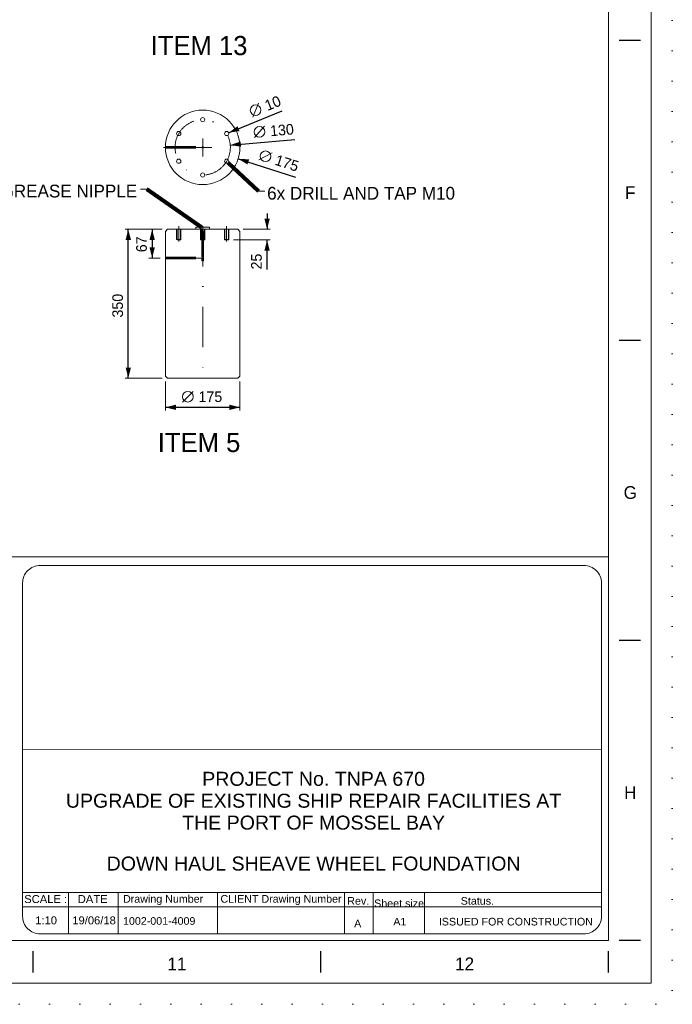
# Model space of a CAD drawing. Header units: millimetres. Extents: x -152903 to -144493, y -672002 to -666062.
# Tile 12 of 16: x -146026 to -144493, y -672002 to -669688. Entities that reach past the tile are written whole.
import ezdxf
from ezdxf.enums import TextEntityAlignment as Align

# ---------------------------------------------------------------- set-up
doc = ezdxf.new("R2010")
doc.units = ezdxf.units.MM
doc.header["$MEASUREMENT"] = 0
for name, pattern in [('DGN Style 1', [71.230208, 0.118519, -71.111688]), ('DGN Style 2', [118.519481, 71.111688, -47.407792]), ('DGN Style 4', [189.749688, 94.815584, -47.407792, 0.118519, -47.407792])]:
    doc.linetypes.add(name, pattern=pattern)
doc.layers.add('01 Title Block', color=7, linetype='Continuous', lineweight=0)
doc.styles.get("Standard").update_dxf_attribs({"font": 'arial.ttf'})
doc.styles.add('Style-ENGINEERING', font='ENGINEERING.shx')
doc.styles.add('Style-ENGINEERING_0', font='ENGINEERING.shx')
doc.styles.add('Swiss1', font='swiss.ttf', dxfattribs={"height": 1})
doc.styles.add('Swiss4', font='swiss.ttf', dxfattribs={"height": 4})
doc.dimstyles.new('MetricMM', dxfattribs={"dimtxt": 3, "dimasz": 3, "dimexe": 1.5, "dimexo": 1.5, "dimgap": 1.5, "dimtad": 1, "dimdec": 0, "dimzin": 7, "dimtxsty": 'Style-ENGINEERING_0', "dimcen": 0.09, "dimclrd": 1, "dimclre": 1, "dimclrt": 7, "dimadec": 0, "dimazin": 3, "dimtfac": 1, "dimtdec": 0, "dimtofl": 0, "dimtmove": 0, "dimatfit": 3, "dimfxl": 1, "dimtzin": 7, "dimlwd": -1, "dimlwe": 0, "dimarcsym": 0})

# ---------------------------------------------------------------- blocks, each defined once
blk = doc.blocks.new('*U10')
for p, q in [((270.29, -2.47), (270.29, 2.53)), ((337.87, -2.47), (337.87, 2.53)), ((405.45, -2.47), (405.45, 2.53))]:
    blk.add_line(p, q)
at = {"char_height": 3, "attachment_point": 5, "line_spacing_factor": 1.2, "style": 'Style-ENGINEERING'}
for s, insert in [('11', (304.08, -0.47)), ('12', (371.66, -0.47))]:
    blk.add_mtext(s, dxfattribs=dict(at, insert=insert))
blk = doc.blocks.new('*U9')
for p, q in [((412.95, -70.47), (407.95, -70.47)), ((412.95, -140.97), (407.95, -140.97)), ((412.95, -211.47), (407.95, -211.47)), ((412.95, -281.97), (407.95, -281.97))]:
    blk.add_line(p, q)
at = {"color": 7, "linetype": 'Continuous', "lineweight": 0, "flags": 128}
blk.add_lwpolyline([(-415.55, 292.03), (415.45, 292.03), (415.45, -291.97), (-415.55, -291.97), (-415.55, 292.03)], close=True, dxfattribs=at)
at = {"color": 7, "linetype": 'Continuous', "lineweight": 13, "flags": 128}
blk.add_lwpolyline([(-405.55, 282.03), (405.45, 282.03), (405.45, -281.97), (-405.55, -281.97), (-405.55, 282.03)], close=True, dxfattribs=at)
blk.add_blockref('*U10', (0, -287))
at = {"char_height": 3, "attachment_point": 5, "line_spacing_factor": 1.2, "style": 'Style-ENGINEERING'}
for s, insert in [('F', (410.58, -106.22)), ('G', (410.58, -176.72)), ('H', (410.58, -247.22))]:
    blk.add_mtext(s, dxfattribs=dict(at, insert=insert))
blk = doc.blocks.new('*D112')
at = {"color": 1, "linetype": 'Continuous', "lineweight": 0, "transparency": 16777216}
for p, q in [((3006.7, -1148.7), (2975.5, -1148.7)), ((3001.7, -1216.2), (2975.5, -1216.2))]:
    blk.add_line(p, q, dxfattribs=at)
at = {"color": 1, "linetype": 'Continuous', "transparency": 16777216}
blk.add_line((2983, -1148.7), (2983, -1216.2), dxfattribs=at)
at = {"color": 1, "linetype": 'Continuous', "lineweight": 0, "transparency": 16777216, "extrusion": (0, 0, -1)}
blk.add_solid([(-2976.8, -1173.7), (-2983, -1148.7), (-2989.3, -1173.7)], dxfattribs=at)
at = {"color": 1, "linetype": 'Continuous', "lineweight": 0, "transparency": 16777216}
blk.add_solid([(2989.3, -1191.2), (2983, -1216.2), (2976.8, -1191.2)], dxfattribs=at)
at = {"layer": 'Defpoints', "color": 5, "linetype": 'Continuous', "lineweight": 0, "transparency": 16777216}
for p in [(3019.2, -1148.7), (2983, -1182.4), (2983, -1216.2), (3014.2, -1216.2)]:
    blk.add_point(p, dxfattribs=at)
at = {"color": 7, "linetype": 'Continuous', "lineweight": 0, "transparency": 16777216, "style": 'Style-ENGINEERING'}
blk.add_text('67', height=25, rotation=90, dxfattribs=at).set_placement((2958, -1202.6), align=Align.MIDDLE_LEFT)
blk = doc.blocks.new('*D113')
at = {"color": 1, "linetype": 'Continuous', "lineweight": 0, "transparency": 16777216}
for p, q in [((3006.7, -1148.7), (2919.4, -1148.7)), ((3006.8, -1498.8), (2919.4, -1498.8))]:
    blk.add_line(p, q, dxfattribs=at)
at = {"color": 1, "linetype": 'Continuous', "transparency": 16777216}
blk.add_line((2926.9, -1498.8), (2926.9, -1148.7), dxfattribs=at)
at = {"color": 1, "linetype": 'Continuous', "lineweight": 0, "transparency": 16777216, "extrusion": (0, 0, -1)}
blk.add_solid([(-2920.7, -1173.7), (-2926.9, -1148.7), (-2933.2, -1173.7)], dxfattribs=at)
at = {"color": 1, "linetype": 'Continuous', "lineweight": 0, "transparency": 16777216}
blk.add_solid([(2933.2, -1473.8), (2926.9, -1498.8), (2920.7, -1473.8)], dxfattribs=at)
at = {"layer": 'Defpoints', "color": 5, "linetype": 'Continuous', "lineweight": 0, "transparency": 16777216}
for p in [(2926.9, -1148.7), (3019.2, -1148.7), (2926.9, -1323.8), (3019.3, -1498.8)]:
    blk.add_point(p, dxfattribs=at)
at = {"color": 7, "linetype": 'Continuous', "lineweight": 0, "transparency": 16777216, "style": 'Style-ENGINEERING'}
blk.add_text('350', height=25, rotation=90, dxfattribs=at).set_placement((2901.9, -1356.1), align=Align.MIDDLE_LEFT)
blk = doc.blocks.new('*D114')
at = {"color": 1, "linetype": 'Continuous', "lineweight": 0, "transparency": 16777216}
for p, q in [((3014.2, -1506.3), (3014.2, -1574.6)), ((3189.2, -1506.3), (3189.2, -1574.6))]:
    blk.add_line(p, q, dxfattribs=at)
at = {"color": 7, "linetype": 'Continuous', "lineweight": 0, "transparency": 16777216}
blk.add_line((3054.4, -1554.6), (3079.4, -1529.6), dxfattribs=at)
at = {"color": 1, "linetype": 'Continuous', "transparency": 16777216}
blk.add_line((3014.2, -1567.1), (3189.2, -1567.1), dxfattribs=at)
at = {"color": 7, "linetype": 'Continuous', "lineweight": 0, "transparency": 16777216}
blk.add_circle((3066.9, -1542.1), 12.5, dxfattribs=at)
at = {"color": 1, "linetype": 'Continuous', "lineweight": 0, "transparency": 16777216}
blk.add_solid([(3039.2, -1573.3), (3014.2, -1567.1), (3039.2, -1560.8)], dxfattribs=at)
at = {"color": 1, "linetype": 'Continuous', "lineweight": 0, "transparency": 16777216, "extrusion": (0, 0, -1)}
blk.add_solid([(-3164.2, -1560.8), (-3189.2, -1567.1), (-3164.2, -1573.3)], dxfattribs=at)
at = {"layer": 'Defpoints', "color": 5, "linetype": 'Continuous', "lineweight": 0, "transparency": 16777216}
for p in [(3014.2, -1493.8), (3189.2, -1493.8), (3101.7, -1567.1), (3189.2, -1567.1)]:
    blk.add_point(p, dxfattribs=at)
at = {"color": 7, "linetype": 'Continuous', "lineweight": 0, "transparency": 16777216, "style": 'Style-ENGINEERING'}
blk.add_text('175', height=25, dxfattribs=at).set_placement((3091.9, -1542.1), align=Align.MIDDLE_LEFT)
blk = doc.blocks.new('*D115')
at = {"color": 1, "linetype": 'Continuous', "transparency": 16777216}
for p, q in [((3253, -1111.2), (3253, -1148.7)), ((3253, -1243.1), (3253, -1173.7))]:
    blk.add_line(p, q, dxfattribs=at)
at = {"color": 1, "linetype": 'Continuous', "lineweight": 0, "transparency": 16777216}
for p, q in [((3196.7, -1148.7), (3260.5, -1148.7)), ((3174.5, -1173.7), (3260.5, -1173.7))]:
    blk.add_line(p, q, dxfattribs=at)
blk.add_solid([(3259.2, -1123.7), (3253, -1148.7), (3246.7, -1123.7)], dxfattribs=at)
at = {"color": 1, "linetype": 'Continuous', "lineweight": 0, "transparency": 16777216, "extrusion": (0, 0, -1)}
blk.add_solid([(-3246.7, -1198.7), (-3253, -1173.7), (-3259.2, -1198.7)], dxfattribs=at)
at = {"layer": 'Defpoints', "color": 5, "linetype": 'Continuous', "lineweight": 0, "transparency": 16777216}
for p in [(3184.2, -1148.7), (3162, -1173.7), (3253, -1173.7), (3253, -1222.6)]:
    blk.add_point(p, dxfattribs=at)
at = {"color": 7, "linetype": 'Continuous', "lineweight": 0, "transparency": 16777216, "style": 'Style-ENGINEERING'}
blk.add_text('25', height=25, rotation=90, dxfattribs=at).set_placement((3228, -1243.1), align=Align.MIDDLE_LEFT)
blk = doc.blocks.new('*D125')
at = {"color": 7, "linetype": 'Continuous', "lineweight": 0, "transparency": 16777216}
blk.add_line((3233.5, -985.2), (3265, -969), dxfattribs=at)
at = {"color": 1, "linetype": 'Continuous', "transparency": 16777216}
blk.add_line((3185.1, -982.8), (3319.8, -1025.9), dxfattribs=at)
at = {"color": 7, "linetype": 'Continuous', "lineweight": 0, "transparency": 16777216}
blk.add_circle((3249.3, -977.1), 12.5, dxfattribs=at)
at = {"color": 1, "linetype": 'Continuous', "lineweight": 0, "transparency": 16777216, "extrusion": (0, 0, -1)}
blk.add_solid([(-3207, -996.4), (-3185.1, -982.8), (-3210.8, -984.5)], dxfattribs=at)
at = {"color": 7, "linetype": 'Continuous', "lineweight": 0, "transparency": 16777216, "style": 'Style-ENGINEERING'}
blk.add_text('175', height=25, rotation=342.2565, dxfattribs=at).set_placement((3273.1, -984.7), align=Align.MIDDLE_LEFT)
blk = doc.blocks.new('*D126')
at = {"color": 7, "linetype": 'Continuous', "lineweight": 0, "transparency": 16777216}
blk.add_line((3223.7, -933.3), (3246.6, -906.3), dxfattribs=at)
at = {"color": 1, "linetype": 'Continuous', "transparency": 16777216}
blk.add_line((3166.5, -950.7), (3318.3, -937.9), dxfattribs=at)
at = {"color": 7, "linetype": 'Continuous', "lineweight": 0, "transparency": 16777216}
blk.add_circle((3235.2, -919.8), 12.5, dxfattribs=at)
at = {"color": 1, "linetype": 'Continuous', "lineweight": 0, "transparency": 16777216}
blk.add_solid([(3192, -954.8), (3166.5, -950.7), (3190.9, -942.4)], dxfattribs=at)
at = {"color": 7, "linetype": 'Continuous', "lineweight": 0, "transparency": 16777216, "style": 'Style-ENGINEERING'}
blk.add_text('130', height=25, rotation=4.8063, dxfattribs=at).set_placement((3260.1, -917.7), align=Align.MIDDLE_LEFT)
blk = doc.blocks.new('*D127')
at = {"color": 7, "linetype": 'Continuous', "lineweight": 0, "transparency": 16777216}
blk.add_line((3219.2, -885.1), (3232.9, -852.5), dxfattribs=at)
at = {"color": 1, "linetype": 'Continuous', "transparency": 16777216}
blk.add_line((3162.7, -921.7), (3288.7, -870.2), dxfattribs=at)
at = {"color": 7, "linetype": 'Continuous', "lineweight": 0, "transparency": 16777216}
blk.add_circle((3226, -868.8), 12.5, dxfattribs=at)
at = {"color": 1, "linetype": 'Continuous', "lineweight": 0, "transparency": 16777216}
blk.add_solid([(3188.2, -918.1), (3162.7, -921.7), (3183.4, -906.5)], dxfattribs=at)
at = {"color": 7, "linetype": 'Continuous', "lineweight": 0, "transparency": 16777216, "style": 'Style-ENGINEERING'}
blk.add_text('10', height=25, rotation=22.2471, dxfattribs=at).set_placement((3249.2, -859.3), align=Align.MIDDLE_LEFT)
blk = doc.blocks.new('*U8')
at = {"color": 1, "linetype": 'DGN Style 4', "lineweight": 0}
for p, q in [((3101.75, -934.94), (3101.75, -977.32)), ((3009.86, -956.13), (3101.77, -956.13)), ((3122.93, -956.13), (3101.75, -956.13)), ((3045.43, -1141.04), (3045.43, -1177.36)), ((3101.75, -1141.04), (3101.75, -1508.73)), ((3158.02, -1141.04), (3158.02, -1177.36)), ((3014.22, -1216.18), (3101.75, -1216.18))]:
    blk.add_line(p, q, dxfattribs=at)
at = {"color": 7, "linetype": 'DGN Style 2', "lineweight": 0}
for p, q in [((3014.25, -954.13), (3101.45, -954.13)), ((3014.25, -958.13), (3101.45, -958.13)), ((3040.43, -1148.68), (3040.43, -1172.68)), ((3041.43, -1148.68), (3041.43, -1173.68)), ((3049.43, -1148.68), (3049.43, -1173.68)), ((3050.43, -1148.68), (3050.43, -1172.68)), ((3096.72, -1148.68), (3096.72, -1172.68)), ((3097.72, -1148.68), (3097.72, -1173.68)), ((3099.75, -1214.18), (3099.75, -1148.68)), ((3103.75, -1223.18), (3103.75, -1148.68)), ((3105.72, -1148.68), (3105.72, -1173.68)), ((3106.72, -1148.68), (3106.72, -1172.68)), ((3153.02, -1148.68), (3153.02, -1172.68)), ((3154.02, -1148.68), (3154.02, -1173.68)), ((3162.02, -1148.68), (3162.02, -1173.68)), ((3163.02, -1148.68), (3163.02, -1172.68)), ((3040.43, -1172.68), (3050.43, -1172.68)), ((3041.43, -1173.68), (3040.43, -1172.68)), ((3041.43, -1173.68), (3049.43, -1173.68)), ((3050.43, -1172.68), (3049.43, -1173.68)), ((3096.72, -1172.68), (3106.72, -1172.68)), ((3097.72, -1173.68), (3096.72, -1172.68)), ((3097.72, -1173.68), (3105.72, -1173.68)), ((3106.72, -1172.68), (3105.72, -1173.68)), ((3153.02, -1172.68), (3163.02, -1172.68)), ((3154.02, -1173.68), (3153.02, -1172.68)), ((3154.02, -1173.68), (3162.02, -1173.68)), ((3163.02, -1172.68), (3162.02, -1173.68)), ((3014.22, -1214.18), (3099.75, -1214.18)), ((3014.22, -1218.18), (3099.75, -1218.18)), ((3099.75, -1223.18), (3099.75, -1218.18)), ((3099.75, -1223.18), (3103.75, -1223.18))]:
    blk.add_line(p, q, dxfattribs=at)
at = {"color": 7, "linetype": 'Continuous', "lineweight": 0}
for p, q in [((2970.8, -1054.07), (2955.8, -1054.07)), ((3232.69, -1059.18), (3247.69, -1059.18)), ((3019.27, -1148.68), (3014.27, -1153.68)), ((3184.22, -1148.68), (3019.22, -1148.68)), ((3184.22, -1148.68), (3189.22, -1153.68)), ((3019.27, -1498.84), (3014.27, -1493.84)), ((3019.27, -1498.84), (3184.22, -1498.84)), ((3184.22, -1498.84), (3189.22, -1493.84))]:
    blk.add_line(p, q, dxfattribs=at)
at = {"color": 7, "lineweight": 13}
blk.add_line((-4055.03, -1918.56), (4054.97, -1918.56), dxfattribs=at)
at = {"color": 7, "linetype": 'DGN Style 1', "lineweight": 0, "flags": 128}
blk.add_lwpolyline([(-4205.03, 2969.97), (4204.97, 2969.97), (4204.97, -2970.03), (-4205.03, -2970.03), (-4205.03, 2969.97)], close=True, dxfattribs=at)
at = {"color": 7, "linetype": 'Continuous', "lineweight": 0, "flags": 128}
for points in [[(3014.22, -1153.68), (3014.22, -1493.79)], [(3189.22, -1153.68), (3189.22, -1493.84)]]:
    blk.add_lwpolyline(points, dxfattribs=at)
blk.add_lwpolyline([(3117.77, -1148.68), (3085.68, -1148.68), (3085.68, -1143.74), (3117.77, -1143.74), (3117.77, -1148.68)], close=True, dxfattribs=at)
at = {"color": 7, "linetype": 'Continuous', "lineweight": 0}
for centre, radius in [((3101.75, -956.13), 87.5), ((3101.75, -891.13), 5), ((3045.45, -923.63), 5), ((3158.04, -923.63), 5), ((3101.75, -956.13), 2.02), ((3045.45, -988.63), 5), ((3158.04, -988.63), 5), ((3101.75, -1021.13), 5)]:
    blk.add_circle(centre, radius, dxfattribs=at)
at = {"color": 1, "linetype": 'DGN Style 4', "lineweight": 0}
blk.add_circle((3101.75, -956.13), 65, dxfattribs=at)
at = {"layer": '01 Title Block', "color": 7, "linetype": 'Continuous', "lineweight": 0}
for p, q in [((2678.66, -2763.22), (2678.66, -1979.74)), ((4038.49, -1979.74), (4038.49, -2763.22)), ((2678.66, -2371.48), (4038.49, -2372.39)), ((2678.66, -2707.6), (4038.49, -2707.6)), ((2786.31, -2707.6), (2786.31, -2804.4)), ((2903.45, -2707.6), (2903.45, -2804.4)), ((3136.73, -2707.6), (3136.73, -2804.4)), ((3435.14, -2707.6), (3435.14, -2804.4)), ((3502.24, -2707.6), (3502.24, -2804.4)), ((3622.98, -2707.6), (3622.98, -2804.4)), ((2678.66, -2741.16), (4038.49, -2741.16))]:
    blk.add_line(p, q, dxfattribs=at)
at = {"layer": '01 Title Block', "color": 7, "linetype": 'Continuous', "lineweight": 0, "flags": 128}
blk.add_lwpolyline([(2719.84, -1938.56), (3997.31, -1938.56, -0.4142136), (4038.49, -1979.74), (4038.49, -2763.22, -0.4142136), (3997.31, -2804.4), (2719.84, -2804.4, -0.4142136), (2678.66, -2763.22), (2678.66, -1979.74, -0.4142136), (2719.84, -1938.56)], format="xyb", close=True, dxfattribs=at)
at = {"xscale": 9.999999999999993, "yscale": 9.999999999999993, "zscale": 9.999999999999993}
blk.add_blockref('*U9', (0.43, -0.33), dxfattribs=at)
at = {"color": 7, "style": 'Swiss1'}
for s, height, p in [('1002-001-4009', 17.9349, (2914.61, -2783.15)), ('A1', 17.935, (3549.59, -2784.76)), ('ISSUED FOR CONSTRUCTION', 17.9349, (3656.61, -2784.76))]:
    blk.add_text(s, height=height, dxfattribs=at).set_placement(p)
at = {"lineweight": 13, "char_height": 45, "width": 1236.9795, "attachment_point": 5, "line_spacing_factor": 0.9, "style": 'Style-ENGINEERING'}
for s, insert in [('ITEM 13', (3093.21, -717.23)), ('ITEM 5', (3093.21, -1650.02))]:
    blk.add_mtext(s, dxfattribs=dict(at, insert=insert))
at = {"char_height": 30, "line_spacing_factor": 1.2, "style": 'Style-ENGINEERING'}
for s, insert, attachment_point in [('1/4" BSP GREASE NIPPLE', (2947.87, -1059.07), 6), ('6x DRILL AND TAP M10', (3253.11, -1064.18), 4)]:
    blk.add_mtext(s, dxfattribs=dict(at, insert=insert, attachment_point=attachment_point))
at = {"color": 7, "char_height": 32.884, "width": 1939.1696, "attachment_point": 2, "line_spacing_factor": 0.938532, "style": 'Swiss4'}
for s, insert in [('PROJECT No. TNPA 670\\PUPGRADE OF EXISTING SHIP REPAIR FACILITIES AT\\PTHE PORT OF MOSSEL BAY', (3362.27, -2423.7)), ('DOWN HAUL SHEAVE WHEEL FOUNDATION', (3362.27, -2622.78))]:
    blk.add_mtext(s, dxfattribs=dict(at, insert=insert))
at = {"color": 7, "char_height": 18.77, "attachment_point": 1, "line_spacing_factor": 0.938532}
for s, insert, width in [('1:10', (2708.4, -2763.39), 81.7962), ('19/06/18', (2795.54, -2763.39), 110.4388)]:
    blk.add_mtext(s, dxfattribs=dict(at, insert=insert, width=width))
at = {"color": 7, "insert": (3457.54, -2789.12), "char_height": 17.9349, "attachment_point": 7, "line_spacing_factor": 0.6, "style": 'Swiss1'}
blk.add_mtext('\\fArial|b0|i0|c00|p39;A', dxfattribs=at)
at = {"layer": '01 Title Block', "color": 7, "linetype": 'Continuous', "lineweight": 0, "style": 'Swiss1'}
for s, height, p in [('Drawing Number', 17.9675, (2914.61, -2731.21)), ('CLIENT Drawing Number', 17.9675, (3143.5, -2731.21)), ('Rev.', 17.967, (3441.38, -2735.95)), ('Status.', 17.967, (3708.04, -2735.95))]:
    blk.add_text(s, height=height, dxfattribs=at).set_placement(p)
at = {"layer": '01 Title Block', "color": 7, "linetype": 'Continuous', "lineweight": 0, "char_height": 18.8042, "attachment_point": 1, "line_spacing_factor": 0.938532}
for s, insert, width in [('SCALE :\\fArial|b1|i0|c00|p39;     ', (2682.49, -2713.25), 110.7183), ('DATE \\fArial|b1|i0|c00|p39;     ', (2808.21, -2713.25), 131.9956)]:
    blk.add_mtext(s, dxfattribs=dict(at, insert=insert, width=width))
at = {"layer": '01 Title Block', "color": 7, "linetype": 'Continuous', "lineweight": 0, "insert": (3504.53, -2741.94), "char_height": 17.9675, "attachment_point": 7, "line_spacing_factor": 0.6, "style": 'Swiss1'}
blk.add_mtext('\\fArial|b0|i0|c00|p39;Sheet size', dxfattribs=at)
at = {"color": 1, "linetype": 'Continuous'}
for center, mpoint, picture, middle in [((3158.04, -923.63), (3162.66, -921.73), '*D127', (3256.3, -883.43)), ((3101.75, -956.13), (3166.52, -950.68), '*D126', (3271.52, -941.85)), ((3101.75, -956.13), (3185.08, -982.79), '*D125', (3274.77, -1011.49))]:
    dim = blk.add_radius_dim(center=center, mpoint=mpoint, text='\\FSTANDARD;<>', dimstyle='MetricMM', override={"dimtxt": 25, "dimasz": 25, "dimexe": 7.5, "dimexo": 12.5, "dimgap": 12.5, "dimlfac": 2, "dimse1": 1, "dimse2": 1}, dxfattribs=at)
    dim.commit()
    dim.dimension.update_dxf_attribs({"geometry": picture, "text_midpoint": middle, "dimtype": 132})
dim = blk.add_linear_dim(base=(3252.97, -1173.68), p1=(3184.22, -1148.68), p2=(3162.02, -1173.68), angle=270, text='\\FSTANDARD;<>', dimstyle='MetricMM', override={"dimtxt": 25, "dimasz": 25, "dimexe": 7.5, "dimexo": 12.5, "dimgap": 12.5}, dxfattribs=at)
dim.commit()
dim.dimension.update_dxf_attribs({"geometry": '*D115', "text_midpoint": (3252.97, -1222.61), "dimtype": 128})
for base, p1, p2, angle, picture, middle in [((2926.92, -1148.68), (3019.27, -1498.84), (3019.22, -1148.68), 90, '*D113', (2926.92, -1323.76)), ((2983.026, -1216.181), (3019.2236, -1148.6811), (3014.2236, -1216.181), 270, '*D112', (2983.026, -1182.4311))]:
    dim = blk.add_linear_dim(base=base, p1=p1, p2=p2, angle=angle, text='\\FSTANDARD;<>', dimstyle='MetricMM', override={"dimtxt": 25, "dimasz": 25, "dimexe": 7.5, "dimexo": 12.5, "dimgap": 12.5}, dxfattribs=at)
    dim.commit()
    dim.dimension.update_dxf_attribs({"geometry": picture, "text_midpoint": middle})
dim = blk.add_linear_dim(base=(3189.22, -1567.08), p1=(3014.22, -1493.79), p2=(3189.22, -1493.84), text='\\FSTANDARD;<>', dimstyle='MetricMM', override={"dimtxt": 25, "dimasz": 25, "dimexe": 7.5, "dimexo": 12.5, "dimgap": 12.5, "dimpost": '%%c<>'}, dxfattribs=at)
dim.commit()
dim.dimension.update_dxf_attribs({"geometry": '*D114', "text_midpoint": (3101.72, -1567.08)})
for points in [[(3161.57, -992.16), (3232.69, -1059.18)], [(3099.57, -1144.3), (2970.8, -1054.07)]]:
    blk.add_leader(points, dimstyle='MetricMM', override={"dimtxt": 25, "dimasz": 25, "dimgap": 12.5, "dimclrd": 0, "dimlwd": 65534}, dxfattribs=at)

msp = doc.modelspace()

# ---------------------------------------------------------------- block references
at = {"color": 7, "linetype": 'DGN Style 1', "lineweight": 0}
msp.add_blockref('*U8', (-148697.65, -669031.95), dxfattribs=at)

doc.saveas('drawing.dxf')
